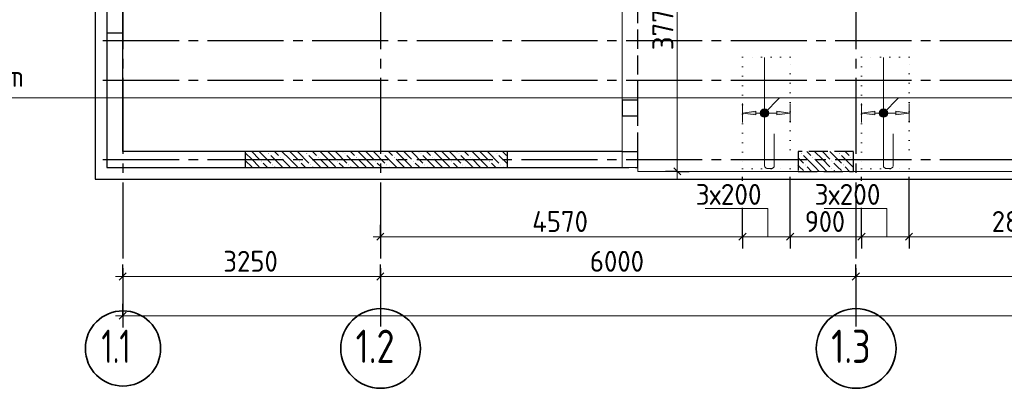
# Model space of a CAD drawing. Header units: millimetres. Extents: x 0 to 50400, y -244 to 35640.
# Tile 3 of 14: x 7965 to 20387, y 7574 to 12226. Entities that reach past the tile are written whole.
import ezdxf

# ---------------------------------------------------------------- set-up
doc = ezdxf.new("R2010")
doc.units = ezdxf.units.MM
for name, pattern in [('______2', [324, 240, -84]), ('______5', [1320, 960, -120, 120, -120]), ('______9', [120, 0, -120])]:
    doc.linetypes.add(name, pattern=pattern)
for name, color, linetype, lineweight in [('Standard', 7, 'Continuous', 25), ('ЖБ Перекрытие верхний уровень', 7, 'Continuous', 35), ('ЖБ Пилон', 7, 'Continuous', 35), ('ЖБ Стена верхний уровень', 7, 'Continuous', 35), ('Общий01', 7, 'Continuous', 13), ('Позиционная метка номер позиции', 7, 'Continuous', 13), ('Размерная линия_ общее', 7, 'Continuous', 13), ('Тени', 7, 'Continuous', 13)]:
    doc.layers.add(name, color=color, linetype=linetype, lineweight=lineweight)
doc.layers.add('Оси', color=7, linetype='______5', true_color=0x656565)
doc.styles.add('ISOCPEUR', font='txt')

msp = doc.modelspace()

# ---------------------------------------------------------------- hatches: boundary and pattern name
at = {"linetype": 'Continuous', "lineweight": 13, "transparency": 33554687}
for points in [[(17253, 11024), (17085, 11048), (17253, 11072)], [(18753, 11024), (18585, 11048), (18753, 11072)]]:
    msp.add_hatch(color=7, dxfattribs=at).paths.add_polyline_path(points, flags=16)
for points in [[(17517, 11024), (17685, 11048), (17517, 11072)], [(19017, 11024), (19185, 11048), (19017, 11072)]]:
    msp.add_hatch(color=7, dxfattribs=at).paths.add_polyline_path(points)
at = {"layer": 'ЖБ Пилон', "linetype": 'Continuous', "lineweight": -3, "transparency": 33554687}
for points in [[(17823, 10537), (17828, 10542), (17832, 10537), (17828, 10532)], [(17967, 10489), (17972, 10494), (17976, 10489), (17972, 10485)], [(18207, 10441), (18212, 10446), (18216, 10441), (18212, 10436)], [(18303, 10537), (18308, 10542), (18312, 10537), (18308, 10532)], [(18447, 10489), (18452, 10494), (18456, 10489), (18452, 10485)], [(17871, 10393), (17876, 10398), (17880, 10393), (17876, 10388)], [(18207, 10345), (18212, 10350), (18216, 10345), (18212, 10340)], [(18351, 10393), (18356, 10398), (18360, 10393), (18356, 10388)]]:
    msp.add_hatch(color=7, dxfattribs=at).paths.add_polyline_path(points, flags=16)
at = {"layer": 'ЖБ Стена верхний уровень', "linetype": 'Continuous', "lineweight": -3, "transparency": 33554687}
for points in [[(11007, 10441), (11012, 10446), (11016, 10441), (11012, 10436)], [(11007, 10441), (11012, 10446), (11016, 10441), (11012, 10436)], [(11103, 10537), (11108, 10542), (11112, 10537), (11108, 10532)], [(11103, 10537), (11108, 10542), (11112, 10537), (11108, 10532)], [(11247, 10489), (11252, 10494), (11256, 10489), (11252, 10485)], [(11247, 10489), (11252, 10494), (11256, 10489), (11252, 10485)], [(11487, 10441), (11492, 10446), (11496, 10441), (11492, 10436)], [(11487, 10441), (11492, 10446), (11496, 10441), (11492, 10436)], [(11583, 10537), (11588, 10542), (11592, 10537), (11588, 10532)], [(11583, 10537), (11588, 10542), (11592, 10537), (11588, 10532)], [(11727, 10489), (11732, 10494), (11736, 10489), (11732, 10485)], [(11727, 10489), (11732, 10494), (11736, 10489), (11732, 10485)], [(11967, 10441), (11972, 10446), (11976, 10441), (11972, 10436)], [(11967, 10441), (11972, 10446), (11976, 10441), (11972, 10436)], [(12063, 10537), (12068, 10542), (12072, 10537), (12068, 10532)], [(12063, 10537), (12068, 10542), (12072, 10537), (12068, 10532)], [(12207, 10489), (12212, 10494), (12216, 10489), (12212, 10485)], [(12207, 10489), (12212, 10494), (12216, 10489), (12212, 10485)], [(12447, 10441), (12452, 10446), (12456, 10441), (12452, 10436)], [(12447, 10441), (12452, 10446), (12456, 10441), (12452, 10436)], [(12543, 10537), (12548, 10542), (12552, 10537), (12548, 10532)], [(12543, 10537), (12548, 10542), (12552, 10537), (12548, 10532)], [(12687, 10489), (12692, 10494), (12696, 10489), (12692, 10485)], [(12687, 10489), (12692, 10494), (12696, 10489), (12692, 10485)], [(12927, 10441), (12932, 10446), (12936, 10441), (12932, 10436)], [(12927, 10441), (12932, 10446), (12936, 10441), (12932, 10436)], [(13023, 10537), (13028, 10542), (13032, 10537), (13028, 10532)], [(13023, 10537), (13028, 10542), (13032, 10537), (13028, 10532)], [(13167, 10489), (13172, 10494), (13176, 10489), (13172, 10485)], [(13167, 10489), (13172, 10494), (13176, 10489), (13172, 10485)], [(13407, 10441), (13412, 10446), (13416, 10441), (13412, 10436)], [(13407, 10441), (13412, 10446), (13416, 10441), (13412, 10436)], [(13503, 10537), (13508, 10542), (13512, 10537), (13508, 10532)], [(13503, 10537), (13508, 10542), (13512, 10537), (13508, 10532)], [(13647, 10489), (13652, 10494), (13656, 10489), (13652, 10485)], [(13647, 10489), (13652, 10494), (13656, 10489), (13652, 10485)], [(13887, 10441), (13892, 10446), (13896, 10441), (13892, 10436)], [(13887, 10441), (13892, 10446), (13896, 10441), (13892, 10436)], [(13983, 10537), (13988, 10542), (13992, 10537), (13988, 10532)], [(13983, 10537), (13988, 10542), (13992, 10537), (13988, 10532)], [(11151, 10393), (11156, 10398), (11160, 10393), (11156, 10388)], [(11151, 10393), (11156, 10398), (11160, 10393), (11156, 10388)], [(11631, 10393), (11636, 10398), (11640, 10393), (11636, 10388)], [(11631, 10393), (11636, 10398), (11640, 10393), (11636, 10388)], [(12111, 10393), (12116, 10398), (12120, 10393), (12116, 10388)], [(12111, 10393), (12116, 10398), (12120, 10393), (12116, 10388)], [(12591, 10393), (12596, 10398), (12600, 10393), (12596, 10388)], [(12591, 10393), (12596, 10398), (12600, 10393), (12596, 10388)], [(13071, 10393), (13076, 10398), (13080, 10393), (13076, 10388)], [(13071, 10393), (13076, 10398), (13080, 10393), (13076, 10388)], [(13551, 10393), (13556, 10398), (13560, 10393), (13556, 10388)], [(13551, 10393), (13556, 10398), (13560, 10393), (13556, 10388)], [(14031, 10393), (14036, 10398), (14040, 10393), (14036, 10388)], [(14031, 10393), (14036, 10398), (14040, 10393), (14036, 10388)]]:
    msp.add_hatch(color=7, dxfattribs=at).paths.add_polyline_path(points, flags=16)
at = {"layer": 'Позиционная метка номер позиции', "linetype": 'Continuous', "lineweight": 13, "transparency": 33554687}
for points in [[(17310, 11061), (17400, 11010), (17324, 11086)], [(17310, 11034), (17376, 10996), (17310, 11061)], [(17310, 11061), (17376, 10996), (17400, 11010)], [(17324, 11086), (17414, 11034), (17348, 11100)], [(17324, 11086), (17400, 11010), (17414, 11034)], [(17348, 11100), (17414, 11034), (17414, 11061)], [(17348, 11100), (17414, 11061), (17376, 11100)], [(17376, 11100), (17414, 11061), (17400, 11086)], [(18810, 11061), (18900, 11010), (18824, 11086)], [(18810, 11034), (18876, 10996), (18810, 11061)], [(18810, 11061), (18876, 10996), (18900, 11010)], [(18824, 11086), (18914, 11034), (18848, 11100)], [(18824, 11086), (18900, 11010), (18914, 11034)], [(18848, 11100), (18914, 11034), (18914, 11061)], [(18848, 11100), (18914, 11061), (18876, 11100)], [(18876, 11100), (18914, 11061), (18900, 11086)], [(17348, 10996), (17310, 11034), (17324, 11010)], [(17310, 11034), (17348, 10996), (17376, 10996)], [(18848, 10996), (18810, 11034), (18824, 11010)], [(18810, 11034), (18848, 10996), (18876, 10996)]]:
    msp.add_hatch(color=7, dxfattribs=at).paths.add_polyline_path(points)

# ---------------------------------------------------------------- linework, layer by layer
at = {"color": 251, "linetype": 'Continuous', "lineweight": 13, "true_color": 0x494949, "transparency": 33554687}
for p, q in [((17085, 11048), (17085, 11168)), ((17085, 11048), (17253, 11072)), ((17253, 11072), (17253, 11024)), ((17685, 11048), (17517, 11072)), ((17517, 11072), (17517, 11024)), ((17685, 11048), (17685, 11168)), ((18585, 11048), (18585, 11168)), ((18585, 11048), (18753, 11072)), ((18753, 11072), (18753, 11024)), ((19185, 11048), (19017, 11072)), ((19017, 11072), (19017, 11024)), ((19185, 11048), (19185, 11168)), ((17253, 11024), (17085, 11048)), ((17085, 11048), (17085, 10928)), ((17085, 11048), (17085, 11048)), ((17253, 11048), (17517, 11048)), ((17517, 11024), (17685, 11048)), ((17685, 11048), (17685, 10928)), ((17685, 11048), (17685, 11048)), ((18753, 11024), (18585, 11048)), ((18585, 11048), (18585, 10928)), ((18585, 11048), (18585, 11048)), ((18753, 11048), (19017, 11048)), ((19017, 11024), (19185, 11048)), ((19185, 11048), (19185, 10928)), ((19185, 11048), (19185, 11048))]:
    msp.add_line(p, q, dxfattribs=at)
at = {"color": 7, "linetype": 'Continuous', "lineweight": 18, "transparency": 33554687}
for points in [[(17485, 10786), (17485, 10383), (17484, 10376), (17482, 10370), (17479, 10364), (17475, 10359), (17470, 10355), (17464, 10351), (17457, 10349), (17451, 10348), (17397, 10348), (17390, 10349), (17384, 10351), (17378, 10355), (17373, 10359), (17369, 10364), (17365, 10370), (17363, 10376), (17362, 10383), (17362, 11747)], [(18985, 10786), (18985, 10383), (18984, 10376), (18982, 10370), (18979, 10364), (18975, 10359), (18970, 10355), (18964, 10351), (18957, 10349), (18951, 10348), (18897, 10348), (18890, 10349), (18884, 10351), (18878, 10355), (18873, 10359), (18869, 10364), (18865, 10370), (18863, 10376), (18862, 10383), (18862, 11747)]]:
    msp.add_lwpolyline(points, dxfattribs=at)
at = {"layer": 'Standard', "color": 253, "linetype": 'Continuous', "lineweight": -3, "true_color": 0xa0a0a0, "transparency": 33554687}
for p, q in [((9065, 13662), (9065, 10362)), ((9265, 10562), (9265, 13662)), ((15565, 10562), (9265, 10562)), ((9065, 10362), (15565, 10362))]:
    msp.add_line(p, q, dxfattribs=at)
at = {"layer": 'Standard', "color": 254, "linetype": 'Continuous', "lineweight": -3, "true_color": 0xc4c4ff, "transparency": 33554687}
msp.add_lwpolyline([(8915, 10212), (33818, 10212), (33818, 32712), (8915, 32712), (8915, 10212)], dxfattribs=at)
at = {"layer": 'ЖБ Перекрытие верхний уровень', "color": 7, "linetype": 'Continuous', "lineweight": 18, "transparency": 33554687}
for p, q in [((15565, 13662), (15565, 10362)), ((15565, 10362), (15765, 10362)), ((15765, 10362), (15765, 10312)), ((15765, 10312), (33665, 10312))]:
    msp.add_line(p, q, dxfattribs=at)
at = {"layer": 'ЖБ Пилон', "color": 253, "linetype": '______2', "lineweight": -3, "true_color": 0xa0a0a0, "transparency": 33554687}
for p, q in [((18485, 10562), (17785, 10562)), ((17785, 10562), (17785, 10312)), ((18485, 10312), (18485, 10562)), ((17785, 10312), (18485, 10312))]:
    msp.add_line(p, q, dxfattribs=at)
at = {"layer": 'ЖБ Пилон', "color": 253, "linetype": 'Continuous', "lineweight": -3, "true_color": 0xa0a0a0, "transparency": 33554687}
for p, q in [((17802, 10562), (17804, 10561)), ((17898, 10562), (17948, 10513)), ((18092, 10465), (17994, 10562)), ((18092, 10561), (18188, 10465)), ((18188, 10561), (18332, 10417)), ((18282, 10562), (18284, 10561)), ((18378, 10562), (18428, 10513)), ((18485, 10552), (18474, 10562)), ((17785, 10484), (17852, 10417)), ((17996, 10369), (17852, 10513)), ((17996, 10465), (18092, 10369)), ((18092, 10465), (18188, 10369)), ((18476, 10369), (18332, 10513)), ((18476, 10465), (18485, 10456)), ((17804, 10369), (17785, 10388)), ((17852, 10321), (17804, 10369)), ((17900, 10369), (17956, 10312)), ((17996, 10369), (18052, 10312)), ((18092, 10369), (18148, 10312)), ((18284, 10369), (18236, 10417)), ((18236, 10321), (18244, 10312)), ((18332, 10321), (18284, 10369)), ((18380, 10369), (18436, 10312)), ((18476, 10369), (18485, 10360))]:
    msp.add_line(p, q, dxfattribs=at)
at = {"layer": 'ЖБ Стена верхний уровень', "color": 253, "linetype": '______2', "lineweight": -3, "true_color": 0xa0a0a0, "transparency": 33554687}
for p, q in [((15765, 11212), (15765, 13862)), ((15765, 11212), (15765, 13662)), ((9065, 13462), (9065, 12062)), ((9065, 12062), (9265, 12062)), ((9265, 10562), (9265, 12062)), ((9265, 10562), (9265, 12062)), ((15765, 11212), (15565, 11212)), ((15565, 11212), (15565, 11012)), ((15765, 11012), (15765, 11212)), ((15565, 11012), (15765, 11012)), ((15765, 10562), (15765, 11012)), ((15765, 10562), (15765, 11012)), ((9065, 10562), (9065, 10362)), ((9065, 10562), (9065, 10362)), ((10305, 10562), (9265, 10562)), ((10305, 10562), (9265, 10562)), ((10815, 10562), (10305, 10562)), ((10815, 10362), (10815, 10562)), ((14115, 10562), (10815, 10562)), ((14115, 10562), (10815, 10562)), ((14115, 10562), (14115, 10362)), ((15565, 10562), (14115, 10562)), ((15565, 10562), (15765, 10562)), ((15565, 10562), (15765, 10562)), ((15765, 10362), (15765, 10562)), ((9065, 10362), (10815, 10362)), ((9065, 10362), (10305, 10362)), ((10815, 10362), (14115, 10362)), ((10815, 10362), (14115, 10362)), ((14115, 10362), (15765, 10362))]:
    msp.add_line(p, q, dxfattribs=at)
at = {"layer": 'ЖБ Стена верхний уровень', "color": 253, "linetype": 'Continuous', "lineweight": -3, "true_color": 0xa0a0a0, "transparency": 33554687}
for p, q in [((10892, 10561), (10988, 10465)), ((10892, 10561), (10988, 10465)), ((10988, 10561), (11132, 10417)), ((10988, 10561), (11132, 10417)), ((11082, 10562), (11084, 10561)), ((11082, 10562), (11084, 10561)), ((11178, 10562), (11228, 10513)), ((11178, 10562), (11228, 10513)), ((11372, 10465), (11274, 10562)), ((11372, 10465), (11274, 10562)), ((11372, 10561), (11468, 10465)), ((11372, 10561), (11468, 10465)), ((11468, 10561), (11612, 10417)), ((11468, 10561), (11612, 10417)), ((11562, 10562), (11564, 10561)), ((11562, 10562), (11564, 10561)), ((11658, 10562), (11708, 10513)), ((11658, 10562), (11708, 10513)), ((11852, 10465), (11754, 10562)), ((11852, 10465), (11754, 10562)), ((11852, 10561), (11948, 10465)), ((11852, 10561), (11948, 10465)), ((11948, 10561), (12092, 10417)), ((11948, 10561), (12092, 10417)), ((12042, 10562), (12044, 10561)), ((12042, 10562), (12044, 10561)), ((12138, 10562), (12188, 10513)), ((12138, 10562), (12188, 10513)), ((12332, 10465), (12234, 10562)), ((12332, 10465), (12234, 10562)), ((12332, 10561), (12428, 10465)), ((12332, 10561), (12428, 10465)), ((12428, 10561), (12572, 10417)), ((12428, 10561), (12572, 10417)), ((12522, 10562), (12524, 10561)), ((12522, 10562), (12524, 10561)), ((12618, 10562), (12668, 10513)), ((12618, 10562), (12668, 10513)), ((12812, 10465), (12714, 10562)), ((12812, 10465), (12714, 10562)), ((12812, 10561), (12908, 10465)), ((12812, 10561), (12908, 10465)), ((12908, 10561), (13052, 10417)), ((12908, 10561), (13052, 10417)), ((13002, 10562), (13004, 10561)), ((13002, 10562), (13004, 10561)), ((13098, 10562), (13148, 10513)), ((13098, 10562), (13148, 10513)), ((13292, 10465), (13194, 10562)), ((13292, 10465), (13194, 10562)), ((13292, 10561), (13388, 10465)), ((13292, 10561), (13388, 10465)), ((13388, 10561), (13532, 10417)), ((13388, 10561), (13532, 10417)), ((13482, 10562), (13484, 10561)), ((13482, 10562), (13484, 10561)), ((13578, 10562), (13628, 10513)), ((13578, 10562), (13628, 10513)), ((13772, 10465), (13674, 10562)), ((13772, 10465), (13674, 10562)), ((13772, 10561), (13868, 10465)), ((13772, 10561), (13868, 10465)), ((13868, 10561), (14012, 10417)), ((13868, 10561), (14012, 10417)), ((13962, 10562), (13964, 10561)), ((13962, 10562), (13964, 10561)), ((14058, 10562), (14108, 10513)), ((14058, 10562), (14108, 10513)), ((10892, 10465), (10815, 10542)), ((10892, 10465), (10815, 10542)), ((10815, 10446), (10892, 10369)), ((10815, 10446), (10892, 10369)), ((10892, 10465), (10988, 10369)), ((10892, 10465), (10988, 10369)), ((11276, 10369), (11132, 10513)), ((11276, 10369), (11132, 10513)), ((11276, 10465), (11372, 10369)), ((11276, 10465), (11372, 10369)), ((11372, 10465), (11468, 10369)), ((11372, 10465), (11468, 10369)), ((11756, 10369), (11612, 10513)), ((11756, 10369), (11612, 10513)), ((11756, 10465), (11852, 10369)), ((11756, 10465), (11852, 10369)), ((11852, 10465), (11948, 10369)), ((11852, 10465), (11948, 10369)), ((12236, 10369), (12092, 10513)), ((12236, 10369), (12092, 10513)), ((12236, 10465), (12332, 10369)), ((12236, 10465), (12332, 10369)), ((12332, 10465), (12428, 10369)), ((12332, 10465), (12428, 10369)), ((12716, 10369), (12572, 10513)), ((12716, 10369), (12572, 10513)), ((12716, 10465), (12812, 10369)), ((12716, 10465), (12812, 10369)), ((12812, 10465), (12908, 10369)), ((12812, 10465), (12908, 10369)), ((13196, 10369), (13052, 10513)), ((13196, 10369), (13052, 10513)), ((13196, 10465), (13292, 10369)), ((13196, 10465), (13292, 10369)), ((13292, 10465), (13388, 10369)), ((13292, 10465), (13388, 10369)), ((13676, 10369), (13532, 10513)), ((13676, 10369), (13532, 10513)), ((13676, 10465), (13772, 10369)), ((13676, 10465), (13772, 10369)), ((13772, 10465), (13868, 10369)), ((13772, 10465), (13868, 10369)), ((14115, 10410), (14012, 10513)), ((14115, 10410), (14012, 10513)), ((10892, 10369), (10898, 10362)), ((10892, 10369), (10898, 10362)), ((11084, 10369), (11036, 10417)), ((11084, 10369), (11036, 10417)), ((11090, 10362), (11084, 10369)), ((11090, 10362), (11084, 10369)), ((11180, 10369), (11186, 10362)), ((11180, 10369), (11186, 10362)), ((11276, 10369), (11282, 10362)), ((11276, 10369), (11282, 10362)), ((11372, 10369), (11378, 10362)), ((11372, 10369), (11378, 10362)), ((11564, 10369), (11516, 10417)), ((11564, 10369), (11516, 10417)), ((11570, 10362), (11564, 10369)), ((11570, 10362), (11564, 10369)), ((11660, 10369), (11666, 10362)), ((11660, 10369), (11666, 10362)), ((11756, 10369), (11762, 10362)), ((11756, 10369), (11762, 10362)), ((11852, 10369), (11858, 10362)), ((11852, 10369), (11858, 10362)), ((12044, 10369), (11996, 10417)), ((12044, 10369), (11996, 10417)), ((12050, 10362), (12044, 10369)), ((12050, 10362), (12044, 10369)), ((12140, 10369), (12146, 10362)), ((12140, 10369), (12146, 10362)), ((12236, 10369), (12242, 10362)), ((12236, 10369), (12242, 10362)), ((12332, 10369), (12338, 10362)), ((12332, 10369), (12338, 10362)), ((12524, 10369), (12476, 10417)), ((12524, 10369), (12476, 10417)), ((12530, 10362), (12524, 10369)), ((12530, 10362), (12524, 10369)), ((12620, 10369), (12626, 10362)), ((12620, 10369), (12626, 10362)), ((12716, 10369), (12722, 10362)), ((12716, 10369), (12722, 10362)), ((12812, 10369), (12818, 10362)), ((12812, 10369), (12818, 10362)), ((13004, 10369), (12956, 10417)), ((13004, 10369), (12956, 10417)), ((13010, 10362), (13004, 10369)), ((13010, 10362), (13004, 10369)), ((13100, 10369), (13106, 10362)), ((13100, 10369), (13106, 10362)), ((13196, 10369), (13202, 10362)), ((13196, 10369), (13202, 10362)), ((13292, 10369), (13298, 10362)), ((13292, 10369), (13298, 10362)), ((13484, 10369), (13436, 10417)), ((13484, 10369), (13436, 10417)), ((13490, 10362), (13484, 10369)), ((13490, 10362), (13484, 10369)), ((13580, 10369), (13586, 10362)), ((13580, 10369), (13586, 10362)), ((13676, 10369), (13682, 10362)), ((13676, 10369), (13682, 10362)), ((13772, 10369), (13778, 10362)), ((13772, 10369), (13778, 10362)), ((13964, 10369), (13916, 10417)), ((13964, 10369), (13916, 10417)), ((13970, 10362), (13964, 10369)), ((13970, 10362), (13964, 10369)), ((14060, 10369), (14066, 10362)), ((14060, 10369), (14066, 10362))]:
    msp.add_line(p, q, dxfattribs=at)
at = {"layer": 'Общий01', "color": 7, "linetype": 'Continuous', "lineweight": 13, "transparency": 33554687}
for points in [[(17404, 9487), (17404, 9845), (16614, 9845)], [(18904, 9487), (18904, 9845), (18114, 9845)]]:
    msp.add_lwpolyline(points, dxfattribs=at)
at = {"layer": 'Оси', "color": 8, "linetype": '______5', "lineweight": -3, "transparency": 33554687}
for p, q in [((9265, 32612), (9265, 8356)), ((12515, 32612), (12515, 8356)), ((18515, 32612), (18515, 8356)), ((9015, 11962), (36746, 11962)), ((9015, 11462), (36746, 11462)), ((9015, 10462), (36746, 10462))]:
    msp.add_line(p, q, dxfattribs=at)
at = {"layer": 'Оси', "color": 7, "linetype": 'Continuous', "lineweight": 35, "transparency": 33554687}
for centre, radius in [((12518, 8077), 503), ((18518, 8077), 503), ((9268, 8077), 475)]:
    msp.add_circle(centre, radius, dxfattribs=at)
at = {"layer": 'Позиционная метка номер позиции', "color": 7, "linetype": 'Continuous', "lineweight": 13, "transparency": 33554687}
for p, q in [((17362, 11048), (17553, 11239)), ((18862, 11048), (19053, 11239)), ((17324, 11086), (17324, 11086)), ((17400, 11086), (17400, 11086)), ((18824, 11086), (18824, 11086)), ((18900, 11086), (18900, 11086)), ((17324, 11010), (17324, 11010)), ((17400, 11010), (17400, 11010)), ((18824, 11010), (18824, 11010)), ((18900, 11010), (18900, 11010))]:
    msp.add_line(p, q, dxfattribs=at)
msp.add_lwpolyline([(27372, 11048), (27181, 11239), (5741, 11239)], dxfattribs=at)
for centre in [(17362, 11048), (18862, 11048)]:
    msp.add_circle(centre, 54, dxfattribs=at)
at = {"layer": 'Размерная линия_ общее', "color": 7, "linetype": 'Continuous', "lineweight": -3, "transparency": 33554687}
for p, q in [((16262, 10312), (16112, 10312)), ((16262, 10312), (16412, 10312)), ((16262, 10312), (16262, 10312)), ((17085, 10193), (17085, 10242)), ((18585, 10193), (18585, 10242)), ((12515, 9487), (12515, 9637)), ((17085, 9487), (17085, 9637)), ((17685, 9487), (17685, 9637)), ((18585, 9487), (18585, 9637)), ((19185, 9487), (19185, 9637)), ((12515, 9487), (12515, 9337)), ((12515, 9487), (12515, 9487)), ((17085, 9487), (17085, 9337)), ((17685, 9487), (17685, 9337)), ((18585, 9487), (18585, 9337)), ((19185, 9487), (19185, 9337)), ((9265, 8985), (9265, 9135)), ((12515, 8985), (12515, 9135)), ((18515, 8985), (18515, 9135)), ((9265, 8985), (9265, 8835)), ((12515, 8985), (12515, 8835)), ((18515, 8985), (18515, 8835)), ((9265, 8490), (9265, 8640)), ((9265, 8490), (9265, 8340)), ((9265, 8490), (9265, 8396))]:
    msp.add_line(p, q, dxfattribs=at)
at = {"layer": 'Размерная линия_ общее', "color": 7, "linetype": 'Continuous', "lineweight": 25, "transparency": 33554687}
for p, q in [((16307, 10267), (16217, 10357)), ((12470, 9442), (12560, 9532)), ((17040, 9442), (17130, 9532)), ((17640, 9442), (17730, 9532)), ((18540, 9442), (18630, 9532)), ((19140, 9442), (19230, 9532)), ((9220, 8940), (9310, 9030)), ((12470, 8940), (12560, 9030)), ((18470, 8940), (18560, 9030)), ((9220, 8445), (9310, 8535))]:
    msp.add_line(p, q, dxfattribs=at)
at = {"layer": 'Размерная линия_ общее', "color": 7, "linetype": 'Continuous', "lineweight": 13, "transparency": 33554687}
for p, q in [((16262, 10312), (16262, 10222)), ((12515, 9487), (12425, 9487)), ((12515, 9487), (17085, 9487)), ((17085, 9487), (17685, 9487)), ((17685, 9487), (18585, 9487)), ((18585, 9487), (19185, 9487)), ((19185, 9487), (21985, 9487)), ((9265, 8985), (9175, 8985)), ((9265, 8985), (12515, 8985)), ((12515, 8985), (18515, 8985)), ((18515, 8985), (24515, 8985)), ((9265, 8490), (9175, 8490)), ((9265, 8490), (33815, 8490))]:
    msp.add_line(p, q, dxfattribs=at)
msp.add_lwpolyline([(16262, 10312), (16262, 11735), (16262, 11735), (16262, 14082)], dxfattribs=at)
at = {"layer": 'Размерная линия_ общее', "color": 7, "linetype": 'Continuous', "lineweight": -3, "transparency": 33554687}
for points in [[(17685, 9487), (17685, 9507), (17685, 9507), (17685, 9507), (17685, 9507), (17685, 9507), (17685, 9507), (17685, 9507), (17685, 9507), (17685, 9507), (17685, 9507), (17685, 9507), (17685, 9507), (17685, 9507), (17685, 9507), (17685, 9587), (17685, 9587), (17685, 9602), (17685, 9602), (17685, 9641), (17685, 9641), (17685, 9669), (17685, 9669), (17685, 9824), (17685, 9824), (17685, 10242)], [(19185, 9487), (19185, 9507), (19185, 9507), (19185, 9507), (19185, 9507), (19185, 9507), (19185, 9507), (19185, 9507), (19185, 9507), (19185, 9507), (19185, 9507), (19185, 9507), (19185, 9507), (19185, 9623), (19185, 9623), (19185, 9645), (19185, 9645), (19185, 9701), (19185, 9701), (19185, 9743), (19185, 9743), (19185, 10242)], [(17085, 9487), (17085, 9507), (17085, 9507), (17085, 9507), (17085, 9507), (17085, 9507), (17085, 9507), (17085, 9507), (17085, 9507), (17085, 9507), (17085, 9507), (17085, 9507), (17085, 9507), (17085, 9507), (17085, 9507), (17085, 9572), (17085, 9572), (17085, 9585), (17085, 9585), (17085, 9616), (17085, 9616), (17085, 9640), (17085, 9640), (17085, 9766), (17085, 9766), (17085, 9850)], [(18585, 9487), (18585, 9507), (18585, 9507), (18585, 9507), (18585, 9507), (18585, 9507), (18585, 9507), (18585, 9507), (18585, 9507), (18585, 9507), (18585, 9507), (18585, 9507), (18585, 9507), (18585, 9608), (18585, 9608), (18585, 9627), (18585, 9627), (18585, 9677), (18585, 9677), (18585, 9714), (18585, 9714), (18585, 9850)]]:
    msp.add_lwpolyline(points, dxfattribs=at)
at = {"layer": 'Тени', "color": 7, "linetype": '______9', "lineweight": 13, "transparency": 33554687}
for p, q in [((17685, 11753), (17085, 11753)), ((17085, 11753), (17085, 10342)), ((17685, 10342), (17685, 11753)), ((19185, 11753), (18585, 11753)), ((18585, 11753), (18585, 10342)), ((19185, 10342), (19185, 11753)), ((17085, 10342), (17685, 10342)), ((18585, 10342), (19185, 10342))]:
    msp.add_line(p, q, dxfattribs=at)

# ---------------------------------------------------------------- texts
at = {"color": 7, "linetype": 'Continuous', "lineweight": 13, "transparency": 33554687, "insert": (5896, 11379), "char_height": 264, "width": 2525.26, "attachment_point": 7, "style": 'ISOCPEUR'}
msp.add_mtext('\\W0.94;ø12 L=1950mm ', dxfattribs=at)
at = {"layer": 'Оси', "color": 7, "linetype": 'Continuous', "lineweight": 35, "transparency": 33554687, "char_height": 420, "attachment_point": 7, "style": 'ISOCPEUR'}
for s, insert, width in [('\\W0.68;1.1', (8995, 7894), 689.49), ('\\W0.79;1.2', (12203, 7894), 795.29), ('\\W0.79;1.3', (18203, 7894), 795.29)]:
    msp.add_mtext(s, dxfattribs=dict(at, insert=insert, width=width))
at = {"layer": 'Размерная линия_ общее', "color": 7, "linetype": 'Continuous', "lineweight": 25, "transparency": 33554687, "insert": (16212, 11841), "char_height": 264, "width": 861.71, "attachment_point": 7, "rotation": 90, "style": 'ISOCPEUR'}
msp.add_mtext('\\W0.93;3770', dxfattribs=at)
at = {"layer": 'Размерная линия_ общее', "color": 7, "linetype": 'Continuous', "lineweight": 25, "transparency": 33554687, "char_height": 264, "attachment_point": 7, "style": 'ISOCPEUR'}
for s, insert, width in [('\\W0.95;3х200', (16494, 9889), 1048.03), ('\\W0.95;3х200', (17994, 9889), 1048.03), ('\\W0.93;4570', (14431, 9547), 888.46), ('\\W0.91;900', (17871, 9547), 674.39), ('\\W0.93;2800', (20229, 9547), 861.71), ('\\W0.93;3250', (10534, 9045), 861.71), ('\\W0.93;6000', (15159, 9045), 861.72)]:
    msp.add_mtext(s, dxfattribs=dict(at, insert=insert, width=width))

doc.saveas('drawing.dxf')
